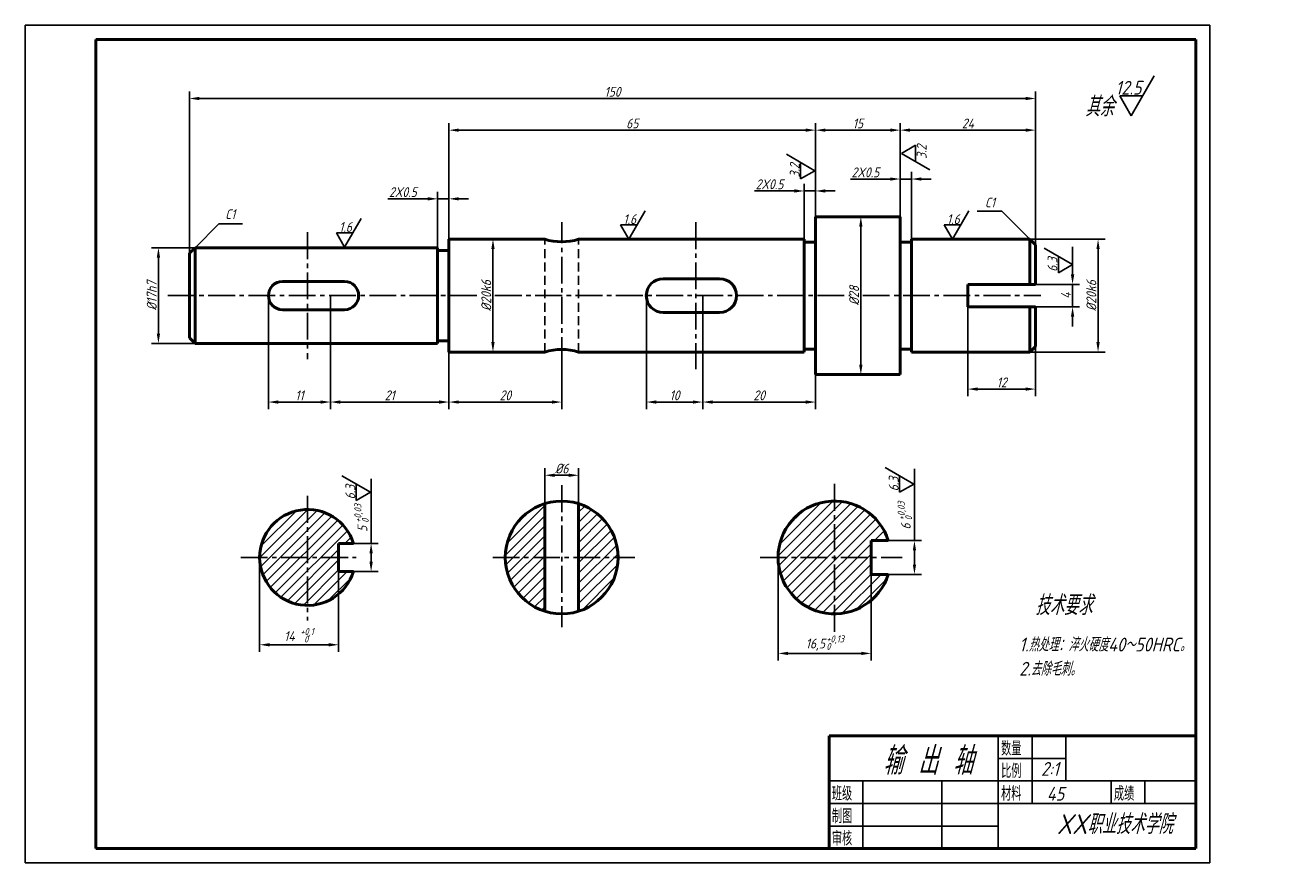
# Model space of a CAD drawing. Header units: millimetres. Extents: x 34 to 1096, y 29 to 326.
# Tile 2 of 2: x 647 to 1096, y 29 to 326. Entities that reach past the tile are written whole.
import ezdxf
from ezdxf.enums import TextEntityAlignment as Align

# ---------------------------------------------------------------- set-up
doc = ezdxf.new("R2010")
doc.units = ezdxf.units.MM
doc.header["$LTSCALE"] = 0.5
doc.header["$PDMODE"] = 1
doc.header["$PDSIZE"] = -20
doc.linetypes.add('CENTER2', pattern=[28.575, 19.05, -3.175, 3.175, -3.175])
doc.linetypes.add('DASHED2', pattern=[9.525, 6.35, -3.175])
for name, color, linetype in [('剖面线层', 7, 'Continuous'), ('尺寸层', 221, 'Continuous'), ('点画线层', 3, 'CENTER2'), ('细实线层', 7, 'Continuous'), ('虚线层', 2, 'DASHED2')]:
    doc.layers.add(name, color=color, linetype=linetype)
doc.layers.add('粗实线层', color=7, linetype='Continuous', lineweight=50)
doc.styles.add('工程斜体', font='gbeitc.shx', dxfattribs={"bigfont": 'gbcbig.shx'})
doc.styles.add('工程直体', font='gbenor.shx', dxfattribs={"bigfont": 'gbcbig.shx'})
doc.styles.add('样式 1', font='gbeitc.shx', dxfattribs={"bigfont": 'gbcbig.shx'})
doc.dimstyles.new('gb-35（2比1）', dxfattribs={"dimtxt": 3.5, "dimasz": 3.5, "dimexe": 2.5, "dimexo": 0, "dimtad": 1, "dimlfac": 0.5, "dimtxsty": '工程斜体', "dimcen": 0, "dimadec": 0, "dimazin": 0, "dimtfac": 1, "dimtmove": 0, "dimatfit": 3, "dimfxl": 1, "dimarcsym": 0})

# ---------------------------------------------------------------- blocks, each defined once
blk = doc.blocks.new('*D72')
at = {"layer": 'Defpoints', "color": 0}
for p in [(957.17, 271.67), (957.17, 258.32), (961.17, 249.32)]:
    blk.add_point(p, dxfattribs=at)
at = {"layer": '尺寸层', "color": 0, "lineweight": -2}
for p, q in [((957.17, 258.32), (957.17, 274.17)), ((961.17, 249.32), (961.17, 274.17)), ((953.67, 271.67), (939.51, 271.67)), ((961.17, 271.67), (957.17, 271.67)), ((964.67, 271.67), (968.17, 271.67))]:
    blk.add_line(p, q, dxfattribs=at)
at = {"layer": '尺寸层', "color": 0}
for points in [[(953.67, 272.25), (953.67, 271.09), (957.17, 271.67)], [(964.67, 272.25), (964.67, 271.09), (961.17, 271.67)]]:
    blk.add_solid(points, dxfattribs=at)
at = {"layer": '尺寸层', "color": 0, "insert": (944.84, 274.04), "char_height": 3.5, "attachment_point": 5, "style": '工程斜体'}
blk.add_mtext('2X0.5', dxfattribs=at)
blk = doc.blocks.new('*D73')
at = {"layer": 'Defpoints', "color": 0}
for p in [(927.17, 267.44), (923.17, 250.32), (927.17, 250.32)]:
    blk.add_point(p, dxfattribs=at)
at = {"layer": '尺寸层', "color": 0, "lineweight": -2}
for p, q in [((923.17, 250.32), (923.17, 269.94)), ((927.17, 250.32), (927.17, 269.94)), ((919.67, 267.44), (905.51, 267.44)), ((927.17, 267.44), (923.17, 267.44)), ((930.67, 267.44), (934.17, 267.44))]:
    blk.add_line(p, q, dxfattribs=at)
at = {"layer": '尺寸层', "color": 0}
for points in [[(919.67, 268.03), (919.67, 266.86), (923.17, 267.44)], [(930.67, 268.03), (930.67, 266.86), (927.17, 267.44)]]:
    blk.add_solid(points, dxfattribs=at)
at = {"layer": '尺寸层', "color": 0, "insert": (910.84, 269.82), "char_height": 3.5, "attachment_point": 5, "style": '工程斜体'}
blk.add_mtext('2X0.5', dxfattribs=at)
blk = doc.blocks.new('*D74')
at = {"layer": 'Defpoints', "color": 0}
for p in [(793.17, 264.65), (797.17, 250.32), (793.17, 246.32)]:
    blk.add_point(p, dxfattribs=at)
at = {"layer": '尺寸层', "color": 0, "lineweight": -2}
for p, q in [((793.17, 246.32), (793.17, 267.15)), ((797.17, 250.32), (797.17, 267.15)), ((789.67, 264.65), (775.51, 264.65)), ((797.17, 264.65), (793.17, 264.65)), ((800.67, 264.65), (804.17, 264.65))]:
    blk.add_line(p, q, dxfattribs=at)
at = {"layer": '尺寸层', "color": 0}
for points in [[(789.67, 265.24), (789.67, 264.07), (793.17, 264.65)], [(800.67, 265.24), (800.67, 264.07), (797.17, 264.65)]]:
    blk.add_solid(points, dxfattribs=at)
at = {"layer": '尺寸层', "color": 0, "insert": (780.84, 267.03), "char_height": 3.5, "attachment_point": 5, "style": '工程斜体'}
blk.add_mtext('2X0.5', dxfattribs=at)
blk = doc.blocks.new('*D75')
at = {"layer": 'Defpoints', "color": 0}
for p in [(957.17, 289.01), (957.17, 258.32), (1005.17, 248.32)]:
    blk.add_point(p, dxfattribs=at)
at = {"layer": '尺寸层', "color": 0, "lineweight": -2}
for p, q in [((957.17, 258.32), (957.17, 291.51)), ((1001.67, 289.01), (960.67, 289.01)), ((1005.17, 248.32), (1005.17, 291.51))]:
    blk.add_line(p, q, dxfattribs=at)
at = {"layer": '尺寸层', "color": 0}
for points in [[(960.67, 289.59), (960.67, 288.43), (957.17, 289.01)], [(1001.67, 289.59), (1001.67, 288.43), (1005.17, 289.01)]]:
    blk.add_solid(points, dxfattribs=at)
at = {"layer": '尺寸层', "color": 0, "insert": (981.17, 291.38), "char_height": 3.5, "attachment_point": 5, "style": '工程斜体'}
blk.add_mtext('24', dxfattribs=at)
blk = doc.blocks.new('*D76')
at = {"layer": 'Defpoints', "color": 0}
for p in [(927.17, 289.01), (927.17, 269.94), (957.17, 258.32)]:
    blk.add_point(p, dxfattribs=at)
at = {"layer": '尺寸层', "color": 0, "lineweight": -2}
for p, q in [((927.17, 269.94), (927.17, 291.51)), ((953.67, 289.01), (930.67, 289.01)), ((957.17, 258.32), (957.17, 291.51))]:
    blk.add_line(p, q, dxfattribs=at)
at = {"layer": '尺寸层', "color": 0}
for points in [[(930.67, 289.59), (930.67, 288.43), (927.17, 289.01)], [(953.67, 289.59), (953.67, 288.43), (957.17, 289.01)]]:
    blk.add_solid(points, dxfattribs=at)
at = {"layer": '尺寸层', "color": 0, "insert": (942.17, 291.38), "char_height": 3.5, "attachment_point": 5, "style": '工程斜体'}
blk.add_mtext('15', dxfattribs=at)
blk = doc.blocks.new('*D77')
at = {"layer": 'Defpoints', "color": 0}
for p in [(797.17, 289.01), (927.17, 269.94), (797.17, 267.15)]:
    blk.add_point(p, dxfattribs=at)
at = {"layer": '尺寸层', "color": 0, "lineweight": -2}
for p, q in [((797.17, 267.15), (797.17, 291.51)), ((923.67, 289.01), (800.67, 289.01)), ((927.17, 269.94), (927.17, 291.51))]:
    blk.add_line(p, q, dxfattribs=at)
at = {"layer": '尺寸层', "color": 0}
for points in [[(800.67, 289.59), (800.67, 288.43), (797.17, 289.01)], [(923.67, 289.59), (923.67, 288.43), (927.17, 289.01)]]:
    blk.add_solid(points, dxfattribs=at)
at = {"layer": '尺寸层', "color": 0, "insert": (862.17, 291.38), "char_height": 3.5, "attachment_point": 5, "style": '工程斜体'}
blk.add_mtext('65', dxfattribs=at)
blk = doc.blocks.new('*D78')
at = {"layer": 'Defpoints', "color": 0}
for p in [(705.17, 300.24), (1005.17, 291.51), (705.17, 245.32)]:
    blk.add_point(p, dxfattribs=at)
at = {"layer": '尺寸层', "color": 0, "lineweight": -2}
for p, q in [((705.17, 245.32), (705.17, 302.74)), ((1005.17, 291.51), (1005.17, 302.74)), ((1001.67, 300.24), (708.67, 300.24))]:
    blk.add_line(p, q, dxfattribs=at)
at = {"layer": '尺寸层', "color": 0}
for points in [[(708.67, 300.82), (708.67, 299.65), (705.17, 300.24)], [(1001.67, 300.82), (1001.67, 299.65), (1005.17, 300.24)]]:
    blk.add_solid(points, dxfattribs=at)
at = {"layer": '尺寸层', "color": 0, "insert": (855.17, 302.61), "char_height": 3.5, "attachment_point": 5, "style": '工程斜体'}
blk.add_mtext('150', dxfattribs=at)
blk = doc.blocks.new('*D79')
at = {"layer": 'Defpoints', "color": 0}
for p in [(797.17, 210.32), (837.17, 206.04), (797.17, 192.58)]:
    blk.add_point(p, dxfattribs=at)
at = {"layer": '尺寸层', "color": 0, "lineweight": -2}
for p, q in [((797.17, 210.32), (797.17, 190.08)), ((837.17, 206.04), (837.17, 190.08)), ((833.67, 192.58), (800.67, 192.58))]:
    blk.add_line(p, q, dxfattribs=at)
at = {"layer": '尺寸层', "color": 0}
for points in [[(800.67, 193.16), (800.67, 191.99), (797.17, 192.58)], [(833.67, 193.16), (833.67, 191.99), (837.17, 192.58)]]:
    blk.add_solid(points, dxfattribs=at)
at = {"layer": '尺寸层', "color": 0, "insert": (817.17, 194.95), "char_height": 3.5, "attachment_point": 5, "style": '工程斜体'}
blk.add_mtext('20', dxfattribs=at)
blk = doc.blocks.new('*D80')
at = {"layer": 'Defpoints', "color": 0}
for p in [(755.17, 230.32), (755.17, 192.58), (797.17, 192.58)]:
    blk.add_point(p, dxfattribs=at)
at = {"layer": '尺寸层', "color": 0, "lineweight": -2}
for p, q in [((755.17, 230.32), (755.17, 190.08)), ((793.67, 192.58), (758.67, 192.58)), ((797.17, 192.58), (797.17, 190.08))]:
    blk.add_line(p, q, dxfattribs=at)
at = {"layer": '尺寸层', "color": 0}
for points in [[(758.67, 193.16), (758.67, 191.99), (755.17, 192.58)], [(793.67, 193.16), (793.67, 191.99), (797.17, 192.58)]]:
    blk.add_solid(points, dxfattribs=at)
at = {"layer": '尺寸层', "color": 0, "insert": (776.17, 194.95), "char_height": 3.5, "attachment_point": 5, "style": '工程斜体'}
blk.add_mtext('21', dxfattribs=at)
blk = doc.blocks.new('*D81')
at = {"layer": 'Defpoints', "color": 0}
for p in [(733.17, 230.32), (755.17, 230.32), (733.17, 192.58)]:
    blk.add_point(p, dxfattribs=at)
at = {"layer": '尺寸层', "color": 0, "lineweight": -2}
for p, q in [((733.17, 230.32), (733.17, 190.08)), ((755.17, 230.32), (755.17, 190.08)), ((751.67, 192.58), (736.67, 192.58))]:
    blk.add_line(p, q, dxfattribs=at)
at = {"layer": '尺寸层', "color": 0}
for points in [[(736.67, 193.16), (736.67, 191.99), (733.17, 192.58)], [(751.67, 193.16), (751.67, 191.99), (755.17, 192.58)]]:
    blk.add_solid(points, dxfattribs=at)
at = {"layer": '尺寸层', "color": 0, "insert": (744.17, 194.95), "char_height": 3.5, "attachment_point": 5, "style": '工程斜体'}
blk.add_mtext('11', dxfattribs=at)
blk = doc.blocks.new('*D82')
at = {"layer": 'Defpoints', "color": 0}
for p in [(887.17, 230.32), (927.17, 202.32), (887.17, 192.58)]:
    blk.add_point(p, dxfattribs=at)
at = {"layer": '尺寸层', "color": 0, "lineweight": -2}
for p, q in [((887.17, 230.32), (887.17, 190.08)), ((927.17, 202.32), (927.17, 190.08)), ((923.67, 192.58), (890.67, 192.58))]:
    blk.add_line(p, q, dxfattribs=at)
at = {"layer": '尺寸层', "color": 0}
for points in [[(890.67, 193.16), (890.67, 191.99), (887.17, 192.58)], [(923.67, 193.16), (923.67, 191.99), (927.17, 192.58)]]:
    blk.add_solid(points, dxfattribs=at)
at = {"layer": '尺寸层', "color": 0, "insert": (907.17, 194.95), "char_height": 3.5, "attachment_point": 5, "style": '工程斜体'}
blk.add_mtext('20', dxfattribs=at)
blk = doc.blocks.new('*D83')
at = {"layer": 'Defpoints', "color": 0}
for p in [(867.17, 230.32), (887.17, 230.32), (867.17, 192.58)]:
    blk.add_point(p, dxfattribs=at)
at = {"layer": '尺寸层', "color": 0, "lineweight": -2}
for p, q in [((867.17, 230.32), (867.17, 190.08)), ((887.17, 230.32), (887.17, 190.08)), ((883.67, 192.58), (870.67, 192.58))]:
    blk.add_line(p, q, dxfattribs=at)
at = {"layer": '尺寸层', "color": 0}
for points in [[(870.67, 193.16), (870.67, 191.99), (867.17, 192.58)], [(883.67, 193.16), (883.67, 191.99), (887.17, 192.58)]]:
    blk.add_solid(points, dxfattribs=at)
at = {"layer": '尺寸层', "color": 0, "insert": (877.17, 194.95), "char_height": 3.5, "attachment_point": 5, "style": '工程斜体'}
blk.add_mtext('10', dxfattribs=at)
blk = doc.blocks.new('*D84')
at = {"layer": 'Defpoints', "color": 0}
for p in [(694.17, 247.32), (707.17, 247.32), (707.17, 213.32)]:
    blk.add_point(p, dxfattribs=at)
at = {"layer": '尺寸层', "color": 0, "lineweight": -2}
for p, q in [((707.17, 247.32), (691.67, 247.32)), ((694.17, 216.82), (694.17, 243.82)), ((707.17, 213.32), (691.67, 213.32))]:
    blk.add_line(p, q, dxfattribs=at)
at = {"layer": '尺寸层', "color": 0}
for points in [[(693.59, 243.82), (694.75, 243.82), (694.17, 247.32)], [(693.59, 216.82), (694.75, 216.82), (694.17, 213.32)]]:
    blk.add_solid(points, dxfattribs=at)
at = {"layer": '尺寸层', "color": 0, "insert": (691.8, 230.32), "char_height": 3.5, "attachment_point": 5, "rotation": 90, "style": '工程斜体'}
blk.add_mtext('%%c17h7', dxfattribs=at)
blk = doc.blocks.new('*D85')
at = {"layer": 'Defpoints', "color": 0}
for p in [(797.17, 250.32), (812.79, 250.32), (797.17, 210.32)]:
    blk.add_point(p, dxfattribs=at)
at = {"layer": '尺寸层', "color": 0, "lineweight": -2}
for p, q in [((797.17, 250.32), (815.29, 250.32)), ((812.79, 213.82), (812.79, 246.82)), ((797.17, 210.32), (815.29, 210.32))]:
    blk.add_line(p, q, dxfattribs=at)
at = {"layer": '尺寸层', "color": 0}
for points in [[(812.2, 246.82), (813.37, 246.82), (812.79, 250.32)], [(812.2, 213.82), (813.37, 213.82), (812.79, 210.32)]]:
    blk.add_solid(points, dxfattribs=at)
at = {"layer": '尺寸层', "color": 0, "insert": (810.41, 230.32), "char_height": 3.5, "attachment_point": 5, "rotation": 90, "style": '工程斜体'}
blk.add_mtext('%%c20k6', dxfattribs=at)
blk = doc.blocks.new('*D86')
at = {"layer": 'Defpoints', "color": 0}
for p in [(943.22, 258.32), (957.17, 258.32), (957.17, 202.32)]:
    blk.add_point(p, dxfattribs=at)
at = {"layer": '尺寸层', "color": 0, "lineweight": -2}
for p, q in [((957.17, 258.32), (940.72, 258.32)), ((943.22, 205.82), (943.22, 254.82)), ((957.17, 202.32), (940.72, 202.32))]:
    blk.add_line(p, q, dxfattribs=at)
at = {"layer": '尺寸层', "color": 0}
for points in [[(942.64, 254.82), (943.81, 254.82), (943.22, 258.32)], [(942.64, 205.82), (943.81, 205.82), (943.22, 202.32)]]:
    blk.add_solid(points, dxfattribs=at)
at = {"layer": '尺寸层', "color": 0, "insert": (940.85, 230.32), "char_height": 3.5, "attachment_point": 5, "rotation": 90, "style": '工程斜体'}
blk.add_mtext('%%c28', dxfattribs=at)
blk = doc.blocks.new('*D87')
at = {"layer": 'Defpoints', "color": 0}
for p in [(1003.17, 250.32), (1027.34, 250.32), (1003.17, 210.32)]:
    blk.add_point(p, dxfattribs=at)
at = {"layer": '尺寸层', "color": 0, "lineweight": -2}
for p, q in [((1003.17, 250.32), (1029.84, 250.32)), ((1027.34, 213.82), (1027.34, 246.82)), ((1003.17, 210.32), (1029.84, 210.32))]:
    blk.add_line(p, q, dxfattribs=at)
at = {"layer": '尺寸层', "color": 0}
for points in [[(1026.75, 246.82), (1027.92, 246.82), (1027.34, 250.32)], [(1026.75, 213.82), (1027.92, 213.82), (1027.34, 210.32)]]:
    blk.add_solid(points, dxfattribs=at)
at = {"layer": '尺寸层', "color": 0, "insert": (1024.96, 230.32), "char_height": 3.5, "attachment_point": 5, "rotation": 90, "style": '工程斜体'}
blk.add_mtext('%%c20k6', dxfattribs=at)
blk = doc.blocks.new('*D88')
at = {"layer": 'Defpoints', "color": 0}
for p in [(981.17, 226.32), (1005.17, 212.32), (981.17, 197.18)]:
    blk.add_point(p, dxfattribs=at)
at = {"layer": '尺寸层', "color": 0, "lineweight": -2}
for p, q in [((981.17, 226.32), (981.17, 194.68)), ((1005.17, 212.32), (1005.17, 194.68)), ((1001.67, 197.18), (984.67, 197.18))]:
    blk.add_line(p, q, dxfattribs=at)
at = {"layer": '尺寸层', "color": 0}
for points in [[(984.67, 197.76), (984.67, 196.59), (981.17, 197.18)], [(1001.67, 197.76), (1001.67, 196.59), (1005.17, 197.18)]]:
    blk.add_solid(points, dxfattribs=at)
at = {"layer": '尺寸层', "color": 0, "insert": (993.17, 199.55), "char_height": 3.5, "attachment_point": 5, "style": '工程斜体'}
blk.add_mtext('12', dxfattribs=at)
blk = doc.blocks.new('*D89')
at = {"layer": 'Defpoints', "color": 0}
for p in [(1005.17, 234.32), (1018.3, 234.32), (1005.17, 226.32)]:
    blk.add_point(p, dxfattribs=at)
at = {"layer": '尺寸层', "color": 0, "lineweight": -2}
for p, q in [((1018.3, 237.82), (1018.3, 241.32)), ((1005.17, 234.32), (1020.8, 234.32)), ((1018.3, 226.32), (1018.3, 234.32)), ((1005.17, 226.32), (1020.8, 226.32)), ((1018.3, 222.82), (1018.3, 219.32))]:
    blk.add_line(p, q, dxfattribs=at)
at = {"layer": '尺寸层', "color": 0}
for points in [[(1017.72, 237.82), (1018.89, 237.82), (1018.3, 234.32)], [(1017.72, 222.82), (1018.89, 222.82), (1018.3, 226.32)]]:
    blk.add_solid(points, dxfattribs=at)
at = {"layer": '尺寸层', "color": 0, "insert": (1015.93, 230.32), "char_height": 3.5, "attachment_point": 5, "rotation": 90, "style": '工程斜体'}
blk.add_mtext('4', dxfattribs=at)
blk = doc.blocks.new('*D90')
at = {"layer": 'Defpoints', "color": 0}
for p in [(843.17, 166.61), (831.17, 156.54), (843.17, 156.54)]:
    blk.add_point(p, dxfattribs=at)
at = {"layer": '尺寸层', "color": 0, "lineweight": -2}
for p, q in [((831.17, 156.54), (831.17, 169.11)), ((834.67, 166.61), (839.67, 166.61)), ((843.17, 156.54), (843.17, 169.11))]:
    blk.add_line(p, q, dxfattribs=at)
at = {"layer": '尺寸层', "color": 0}
for points in [[(834.67, 167.19), (834.67, 166.02), (831.17, 166.61)], [(839.67, 167.19), (839.67, 166.02), (843.17, 166.61)]]:
    blk.add_solid(points, dxfattribs=at)
at = {"layer": '尺寸层', "color": 0, "insert": (837.17, 168.98), "char_height": 3.5, "attachment_point": 5, "style": '工程斜体'}
blk.add_mtext('%%c6', dxfattribs=at)
blk = doc.blocks.new('粗糙度符号1')
at = {"layer": '尺寸层'}
for p, q in [((0, 0.24), (5.83, 10.34)), ((-2.91, 5.29), (2.92, 5.29)), ((0, 0.24), (-2.91, 5.29))]:
    blk.add_line(p, q, dxfattribs=at)
at = {"layer": '尺寸层', "style": '样式 1'}
blk.add_attdef('CCD', text='', height=3.5, dxfattribs=at).set_placement((2.58, 5.61), align=Align.RIGHT)
blk = doc.blocks.new('粗糙度符号2')
at = {"layer": '尺寸层'}
for p, q in [((-0.03, -0.44), (-5.86, -10.54)), ((-0.03, -0.44), (2.89, -5.49)), ((2.89, -5.49), (-2.94, -5.49))]:
    blk.add_line(p, q, dxfattribs=at)
at = {"layer": '尺寸层', "style": '样式 1'}
blk.add_attdef('CCD', text='', height=3.5, dxfattribs=at).set_placement((3.04, -9.38), align=Align.RIGHT)

msp = doc.modelspace()

# ---------------------------------------------------------------- hatches: boundary and pattern name
at = {"layer": '剖面线层'}
h = msp.add_hatch(dxfattribs=at)
h.set_pattern_fill('ANSI31', color=256, scale=0.8, style=0)
h.paths.add_polyline_path([(933.889, 157.459, 0.4142136), (913.889, 137.459), (933.889, 137.459)])
h.paths.add_polyline_path([(933.889, 157.459), (933.889, 137.459), (946.889, 137.459), (946.889, 143.459), (952.968, 143.459, 0.3275382)])
h.paths.add_polyline_path([(952.968, 131.459), (946.889, 131.459), (946.889, 137.459), (933.889, 137.459), (933.889, 117.459, 0.3275382)])
h.paths.add_polyline_path([(933.889, 137.459), (913.889, 137.459, 0.4142136), (933.889, 117.459)])
h = msp.add_hatch(dxfattribs=at)
h.set_pattern_fill('ANSI31', color=256, scale=0.8, style=0)
h.paths.add_polyline_path([(747.066, 154.459, 0.4142136), (730.066, 137.459), (747.066, 137.459)])
h.paths.add_polyline_path([(747.066, 154.459), (747.066, 137.459), (758.066, 137.459), (758.066, 142.459), (763.314, 142.459, 0.3292444)])
h.paths.add_polyline_path([(763.314, 132.459), (758.066, 132.459), (758.066, 137.459), (747.066, 137.459), (747.066, 120.459, 0.3292444)])
h.paths.add_polyline_path([(747.066, 137.459), (730.066, 137.459, 0.4142136), (747.066, 120.459)])
h = msp.add_hatch(dxfattribs=at)
h.set_pattern_fill('ANSI31', color=256, scale=0.8, style=0)
h.paths.add_polyline_path([(831.165, 156.538, 0.3275382), (817.165, 137.459), (831.165, 137.459)])
h.paths.add_polyline_path([(831.165, 137.459), (817.165, 137.459, 0.3275382), (831.165, 118.38)])
h.paths.add_polyline_path([(843.165, 156.538), (843.165, 137.459), (857.165, 137.459, 0.3275382)])
h.paths.add_polyline_path([(857.165, 137.459), (843.165, 137.459), (843.165, 118.38, 0.3275382)])

# ---------------------------------------------------------------- linework, layer by layer
at = {"layer": '尺寸层'}
for p, q in [((993.165, 260.326), (984.516, 260.326)), ((1003.165, 250.325), (993.165, 260.326)), ((707.165, 247.325), (715.634, 255.793)), ((715.634, 255.793), (724.004, 255.793)), ((1018.303, 241.325), (1018.303, 247.651)), ((962.233, 156.157), (962.233, 168.894)), ((769.581, 155.303), (769.581, 165.287)), ((769.581, 142.459), (769.581, 155.303)), ((962.233, 143.459), (962.233, 156.157)), ((763.314, 142.459), (772.081, 142.459)), ((952.968, 143.459), (964.733, 143.459)), ((962.233, 134.959), (962.233, 139.959)), ((730.066, 137.459), (730.066, 103.983)), ((769.581, 135.959), (769.581, 138.959)), ((913.889, 137.459), (913.889, 100.927)), ((946.889, 137.459), (946.889, 100.927)), ((758.066, 132.459), (758.066, 103.983)), ((763.314, 132.459), (772.081, 132.459)), ((952.968, 131.459), (964.733, 131.459)), ((754.566, 106.483), (733.566, 106.483)), ((917.389, 103.427), (943.389, 103.427))]:
    msp.add_line(p, q, dxfattribs=at)
for points in [[(768.997, 138.959), (770.164, 138.959), (769.581, 142.459)], [(961.65, 139.959), (962.817, 139.959), (962.233, 143.459)], [(768.997, 135.959), (770.164, 135.959), (769.581, 132.459)], [(961.65, 134.959), (962.817, 134.959), (962.233, 131.459)], [(733.566, 107.066), (733.566, 105.899), (730.066, 106.483)], [(754.566, 107.066), (754.566, 105.899), (758.066, 106.483)], [(917.389, 104.011), (917.389, 102.844), (913.889, 103.427)], [(943.389, 104.011), (943.389, 102.844), (946.889, 103.427)]]:
    msp.add_solid(points, dxfattribs=at)
at = {"layer": '点画线层'}
for p, q in [((837.165, 206.037), (837.165, 256.374)), ((884.771, 256.374), (884.771, 204.26)), ((747.066, 252.821), (747.066, 207.813)), ((697.519, 230.325), (807.293, 230.325)), ((813.504, 230.325), (939.353, 230.325)), ((943.913, 230.325), (1007.066, 230.325)), ((837.165, 163.043), (837.165, 112.78)), ((933.889, 163.513), (933.889, 109.962)), ((747.066, 159.285), (747.066, 115.129)), ((723.345, 137.459), (764.268, 137.459)), ((812.716, 137.459), (863.047, 137.459)), ((907.55, 137.459), (957.88, 137.459))]:
    msp.add_line(p, q, dxfattribs=at)
at = {"layer": '粗实线层', "color": 7}
for p, q in [((671.969, 321.199), (671.969, 34.199)), ((1061.969, 321.199), (671.969, 321.199)), ((1061.969, 34.199), (1061.969, 321.199)), ((931.969, 34.199), (931.969, 74.199)), ((931.969, 74.199), (1061.969, 74.199)), ((671.969, 34.199), (1061.969, 34.199))]:
    msp.add_line(p, q, dxfattribs=at)
at = {"layer": '粗实线层'}
for p, q in [((927.165, 230.325), (927.165, 258.325)), ((927.165, 258.325), (957.165, 258.325)), ((957.165, 258.325), (957.165, 230.325)), ((705.165, 245.325), (707.165, 247.325)), ((707.165, 247.325), (793.165, 247.325)), ((707.165, 247.325), (707.165, 230.325)), ((793.165, 230.325), (793.165, 247.325)), ((797.165, 230.325), (797.165, 250.325)), ((797.165, 250.325), (831.165, 250.325)), ((843.165, 250.325), (923.165, 250.325)), ((923.165, 230.325), (923.165, 250.325)), ((923.165, 249.325), (927.165, 249.325)), ((957.165, 249.325), (961.165, 249.325)), ((961.165, 250.325), (1003.165, 250.325)), ((961.165, 250.325), (961.165, 230.325)), ((1003.165, 250.325), (1005.165, 248.325)), ((1003.165, 250.325), (1003.165, 234.325)), ((1005.165, 248.325), (1005.165, 234.325)), ((705.165, 230.325), (705.165, 245.325)), ((793.165, 246.325), (797.165, 246.325)), ((738.165, 235.325), (760.165, 235.325)), ((873.165, 236.325), (893.165, 236.325)), ((981.165, 234.325), (1005.165, 234.325)), ((981.165, 234.325), (981.165, 230.325)), ((705.165, 230.325), (705.165, 215.325)), ((707.165, 213.325), (707.165, 230.325)), ((793.165, 230.325), (793.165, 213.325)), ((797.165, 230.325), (797.165, 210.325)), ((923.165, 230.325), (923.165, 210.325)), ((927.165, 230.325), (927.165, 202.325)), ((957.165, 202.325), (957.165, 230.325)), ((961.165, 210.325), (961.165, 230.325)), ((981.165, 226.325), (981.165, 230.325)), ((738.165, 225.325), (760.165, 225.325)), ((981.165, 226.325), (1005.165, 226.325)), ((1003.165, 210.325), (1003.165, 226.325)), ((1005.165, 212.325), (1005.165, 226.325)), ((873.165, 224.325), (893.165, 224.325)), ((705.165, 215.325), (707.165, 213.325)), ((707.165, 213.325), (793.165, 213.325)), ((793.165, 214.325), (797.165, 214.325)), ((923.165, 211.325), (927.165, 211.325)), ((957.165, 211.325), (961.165, 211.325)), ((1003.165, 210.325), (1005.165, 212.325)), ((797.165, 210.325), (831.165, 210.325)), ((843.165, 210.325), (923.165, 210.325)), ((961.165, 210.325), (1003.165, 210.325)), ((927.165, 202.325), (957.165, 202.325)), ((831.165, 156.538), (831.165, 118.38)), ((843.165, 156.538), (843.165, 118.38)), ((763.314, 142.459), (758.066, 142.459)), ((758.066, 142.459), (758.066, 132.459)), ((952.968, 143.459), (946.889, 143.459)), ((946.889, 143.459), (946.889, 131.459)), ((758.066, 132.459), (763.314, 132.459)), ((946.889, 131.459), (952.968, 131.459))]:
    msp.add_line(p, q, dxfattribs=at)
msp.add_circle((837.165, 137.459), 20, dxfattribs=at)
for centre, radius, start, end in [((837.165, 269.404), 20, 252.5424, 287.4576), ((738.165, 230.325), 5, 90, 270), ((760.165, 230.325), 5, 270, 90), ((873.165, 230.325), 6, 90, 270), ((893.165, 230.325), 6, 270, 90), ((837.165, 191.246), 20, 72.5424, 107.4576), ((933.889, 137.459), 20, 17.4576, 342.5424), ((747.066, 137.459), 17, 17.10464, 342.89536)]:
    msp.add_arc(centre, radius, start, end, dxfattribs=at)
at = {"layer": '细实线层', "color": 7}
for p, q in [((991.969, 34.199), (991.969, 74.199)), ((1003.969, 50.199), (1003.969, 74.199)), ((1015.969, 58.199), (1015.969, 74.199)), ((991.969, 66.199), (1015.969, 66.199)), ((931.969, 58.199), (1061.969, 58.199)), ((943.969, 34.199), (943.969, 58.199)), ((971.969, 34.199), (971.969, 58.199)), ((1031.969, 50.199), (1031.969, 58.199)), ((1043.969, 50.199), (1043.969, 58.199)), ((931.969, 50.199), (1061.969, 50.199)), ((931.969, 42.199), (991.969, 42.199))]:
    msp.add_line(p, q, dxfattribs=at)
msp.add_lwpolyline([(646.969, 29.199), (1066.969, 29.199), (1066.969, 326.199), (646.969, 326.199)], close=True, dxfattribs=at)
at = {"layer": '虚线层'}
for p, q in [((831.165, 210.325), (831.165, 250.325)), ((843.165, 210.325), (843.165, 250.325))]:
    msp.add_line(p, q, dxfattribs=at)

# ---------------------------------------------------------------- block references
at = {"layer": '尺寸层', "xscale": 1.4, "yscale": 1.4, "zscale": 1.4}
msp.add_blockref('粗糙度符号1', (1039.115, 293.752), dxfattribs=at).add_auto_attribs({'CCD': '12.5'})
at = {"layer": '尺寸层', "rotation": 90}
for name, p, values in [('粗糙度符号2', (957.165, 280.785), {'CCD': '3.2'}), ('粗糙度符号1', (927.165, 274.619), {'CCD': '3.2'}), ('粗糙度符号1', (1018.544, 241.32), {'CCD': '6.3'}), ('粗糙度符号1', (769.581, 160.606), {'CCD': '6.3'}), ('粗糙度符号1', (962.233, 163.476), {'CCD': '6.3'})]:
    msp.add_blockref(name, p, dxfattribs=at).add_auto_attribs(values)
at = {"layer": '尺寸层'}
for p in [(860.956, 250.084), (975.693, 250.084), (760.19, 247.325)]:
    msp.add_blockref('粗糙度符号1', p, dxfattribs=at).add_auto_attribs({'CCD': '1.6'})

# ---------------------------------------------------------------- texts
at = {"layer": '尺寸层', "style": '工程斜体'}
for s, height, p in [('+0,03', 2.45, (766.097, 149.772)), ('+0,03', 2.45, (958.75, 150.626)), ('5', 3.5, (768.256, 146.511)), ('0', 2.45, (768.751, 149.772)), ('6', 3.5, (960.908, 147.365)), ('0', 2.45, (961.404, 150.626))]:
    msp.add_text(s, height=height, rotation=90, dxfattribs=at).set_placement(p)
for s, height, p in [('+0,1', 2.45, (744.494, 109.966)), ('14', 3.5, (738.743, 107.808)), (' 0', 2.45, (744.494, 107.312)), ('16,5', 3.5, (923.68, 105.19)), ('+0,13', 2.45, (931.012, 107.348)), ('0', 2.45, (931.012, 104.694))]:
    msp.add_text(s, height=height, dxfattribs=at).set_placement(p)
at = {"layer": '尺寸层', "color": 7, "attachment_point": 1, "style": '样式 1'}
for s, insert, char_height in [('其余', (1022.795, 300.893), 7), ('技术要求', (1005.091, 124.033), 7), ('1.热处理：淬火硬度40～50HRC。', (999.373, 109.015), 4.9), ('2.去除毛刺。', (999.373, 100.447), 4.9), ('输 出 轴', (951.007, 70.237), 9.8), ('2:1', (1007.128, 64.912), 4.9), ('45', (1009.151, 56.095), 4.9), ('XX职业技术学院', (1012.756, 46.377), 7)]:
    msp.add_mtext(s, dxfattribs=dict(at, insert=insert, char_height=char_height))
at = {"layer": '尺寸层', "char_height": 3.43, "attachment_point": 1, "style": '样式 1'}
for insert in [(987.228, 265.061), (717.845, 260.918)]:
    msp.add_mtext('C1', dxfattribs=dict(at, insert=insert))
at = {"layer": '细实线层', "color": 7, "style": '工程直体'}
for s, p in [('数量', (992.969, 67.199)), ('比例', (992.969, 59.199)), ('班级', (932.969, 51.199)), ('材料', (992.969, 51.199)), ('成绩', (1032.969, 51.199)), ('制图', (932.969, 43.199)), ('审核', (932.969, 35.283))]:
    msp.add_text(s, height=5, dxfattribs=at).set_placement(p)

# ---------------------------------------------------------------- dimensions: what is measured, and where the dimension line sits
at = {"layer": '尺寸层'}
for base, p1, p2, picture, middle in [((705.165, 300.235), (1005.165, 291.509), (705.165, 245.325), '*D78', (855.165, 302.61)), ((957.165, 289.009), (1005.165, 248.325), (957.165, 258.325), '*D75', (981.165, 291.384)), ((755.165, 192.578), (797.165, 192.578), (755.165, 230.325), '*D80', (776.165, 194.953)), ((887.165, 192.578), (927.165, 202.325), (887.165, 230.325), '*D82', (907.165, 194.953)), ((981.165, 197.176), (1005.165, 212.325), (981.165, 226.325), '*D88', (993.165, 199.551)), ((797.165, 192.578), (837.165, 206.037), (797.165, 210.325), '*D79', (817.165, 194.953))]:
    dim = msp.add_linear_dim(base=base, p1=p1, p2=p2, dimstyle='gb-35（2比1）', dxfattribs=at)
    dim.commit()
    dim.dimension.update_dxf_attribs({"geometry": picture, "text_midpoint": middle})
for base, p1, p2, picture, middle in [((797.165, 289.009), (927.165, 269.943), (797.165, 267.152), '*D77', (862.165, 291.384)), ((927.165, 289.009), (957.165, 258.325), (927.165, 269.943), '*D76', (942.165, 291.384)), ((733.165, 192.578), (755.165, 230.325), (733.165, 230.325), '*D81', (744.165, 194.953)), ((867.165, 192.578), (887.165, 230.325), (867.165, 230.325), '*D83', (877.165, 194.953))]:
    dim = msp.add_linear_dim(base=base, p1=p1, p2=p2, dimstyle='gb-35（2比1）', override={"dimtmove": 1}, dxfattribs=at)
    dim.commit()
    dim.dimension.update_dxf_attribs({"geometry": picture, "text_midpoint": middle})
for base, p1, p2, text, picture, middle in [((957.165, 271.67), (961.165, 249.325), (957.165, 258.325), '2X0.5', '*D72', (944.837, 274.045)), ((793.165, 264.652), (797.165, 250.325), (793.165, 246.325), '2X0.5', '*D74', (780.837, 267.027)), ((843.165, 166.607), (831.165, 156.538), (843.165, 156.538), '%%c6', '*D90', (837.165, 168.982))]:
    dim = msp.add_linear_dim(base=base, p1=p1, p2=p2, text=text, dimstyle='gb-35（2比1）', dxfattribs=at)
    dim.commit()
    dim.dimension.update_dxf_attribs({"geometry": picture, "text_midpoint": middle})
dim = msp.add_linear_dim(base=(927.165, 267.443), p1=(923.165, 250.325), p2=(927.165, 250.325), text='2X0.5', dimstyle='gb-35（2比1）', dxfattribs=at)
dim.commit()
dim.dimension.update_dxf_attribs({"geometry": '*D73', "text_midpoint": (910.837, 267.443), "dimtype": 160})
for base, p1, p2, text, picture, middle in [((943.224, 258.325), (957.165, 202.325), (957.165, 258.325), '%%c28', '*D86', (940.849, 230.325)), ((694.171, 247.325), (707.165, 213.325), (707.165, 247.325), '%%c17h7', '*D84', (691.796, 230.325)), ((812.788, 250.325), (797.165, 210.325), (797.165, 250.325), '%%c20k6', '*D85', (810.413, 230.325))]:
    dim = msp.add_linear_dim(base=base, p1=p1, p2=p2, angle=90, text=text, dimstyle='gb-35（2比1）', dxfattribs=at)
    dim.commit()
    dim.dimension.update_dxf_attribs({"geometry": picture, "text_midpoint": middle})
dim = msp.add_linear_dim(base=(1027.337, 250.325), p1=(1003.165, 210.325), p2=(1003.165, 250.325), angle=90, text='%%c20k6', dimstyle='gb-35（2比1）', dxfattribs=at)
dim.commit()
dim.dimension.update_dxf_attribs({"geometry": '*D87', "text_midpoint": (1027.337, 230.325), "dimtype": 160})
dim = msp.add_linear_dim(base=(1018.303, 234.325), p1=(1005.165, 226.325), p2=(1005.165, 234.325), angle=90, dimstyle='gb-35（2比1）', dxfattribs=at)
dim.commit()
dim.dimension.update_dxf_attribs({"geometry": '*D89', "text_midpoint": (1015.928, 230.325)})

doc.saveas('drawing.dxf')
